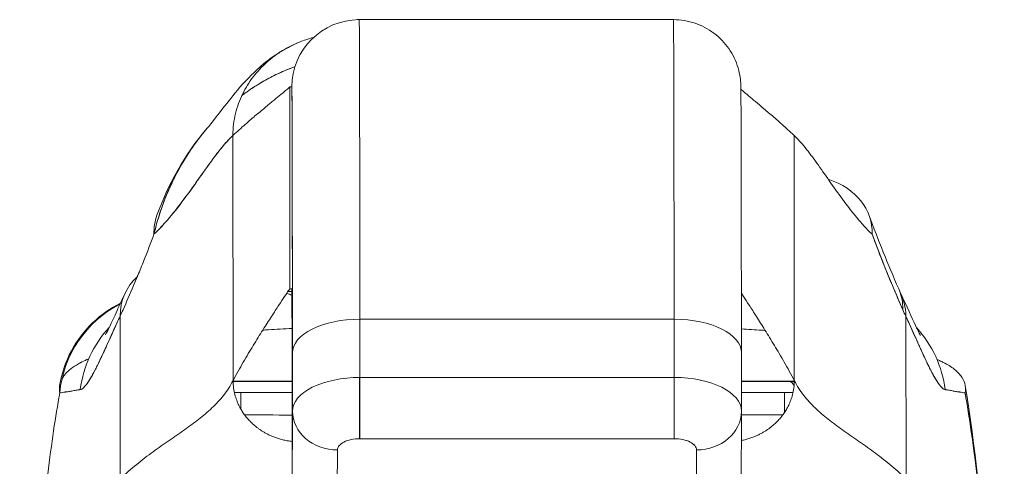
# Model space of a CAD drawing. Header units: inches. Extents: x 14 to 423, y 12 to 263.
# Tile 16 of 124: x 142.354 to 144.081, y 78.961 to 79.745. Entities that reach past the tile are written whole.
import ezdxf

# ---------------------------------------------------------------- set-up
doc = ezdxf.new("R2010")
doc.units = ezdxf.units.IN
doc.header["$LTSCALE"] = 26
doc.header["$MEASUREMENT"] = 0
doc.layers.add('Visible (ANSI)', color=7, linetype='Continuous', lineweight=5)
doc.layers.add('Visible Narrow (ANSI)', color=7, linetype='Continuous', lineweight=5)

msp = doc.modelspace()

# ---------------------------------------------------------------- linework, layer by layer
at = {"layer": 'Visible (ANSI)'}
for p, q in [((142.9493, 79.7446), (142.9456, 79.7446)), ((143.5004, 79.7446), (142.9493, 79.7446)), ((142.9493, 79.7446), (143.5004, 79.7446)), ((142.8275, 79.2721), (142.8275, 79.6265)), ((142.8275, 79.6265), (142.8312, 79.6265)), ((142.8275, 79.6265), (142.8275, 79.2721)), ((142.7281, 79.1111), (142.7278, 79.5414)), ((142.7278, 79.5414), (142.7281, 79.1111)), ((143.7121, 79.5414), (143.7123, 79.1111)), ((143.7123, 79.1111), (143.7121, 79.5414)), ((142.8242, 79.2673), (142.8312, 79.2673)), ((142.8312, 79.2673), (142.8242, 79.2673)), ((142.8312, 79.2721), (142.8275, 79.2721)), ((142.5303, 78.9389), (142.53, 79.2241)), ((142.53, 79.2241), (142.5303, 78.9389)), ((143.5016, 79.219), (142.9504, 79.219)), ((142.9504, 79.219), (143.5016, 79.219)), ((142.9505, 79.1167), (142.9504, 79.219)), ((142.9504, 79.219), (142.9505, 79.1167)), ((143.5017, 79.1167), (143.5016, 79.219)), ((143.5016, 79.219), (143.5017, 79.1167)), ((143.9083, 78.9389), (143.9079, 79.2241)), ((143.9079, 79.2241), (143.9083, 78.9389)), ((142.8322, 79.1599), (142.8323, 79.0576)), ((142.8323, 79.0576), (142.8322, 79.1599)), ((143.6196, 79.16), (143.6197, 79.0581)), ((142.7281, 79.1098), (142.8317, 79.1098)), ((142.8317, 79.1098), (142.7281, 79.1098)), ((142.9505, 79.1167), (143.5017, 79.1167)), ((143.5017, 79.1167), (142.9505, 79.1167)), ((143.7027, 79.1098), (143.6196, 79.1098)), ((143.6196, 79.1098), (143.7027, 79.1098)), ((143.7123, 79.1098), (143.7027, 79.1098)), ((142.7304, 79.0901), (142.8317, 79.0901)), ((142.7416, 79.0901), (142.7416, 79.0613)), ((143.6002, 79.0901), (143.6002, 79.0901)), ((143.6018, 79.0889), (143.6018, 79.0889)), ((143.6196, 79.0901), (143.7101, 79.0901)), ((143.6954, 79.0556), (143.6954, 79.0901)), ((142.8319, 78.8804), (142.8323, 79.0576)), ((142.8323, 79.0576), (142.8319, 78.8804)), ((143.6197, 79.0568), (143.6193, 78.8803)), ((142.9505, 79.0091), (143.5016, 79.0091)), ((143.5016, 79.0091), (142.9505, 79.0091)), ((142.9107, 78.8123), (142.911, 78.9894)), ((142.911, 78.9894), (142.9107, 78.8123)), ((143.5406, 78.8123), (143.541, 78.9894)), ((143.541, 78.9894), (143.5406, 78.8123)), ((142.8319, 78.8804), (142.8318, 78.9827))]:
    msp.add_line(p, q, dxfattribs=at)
for centre, radius, start, end in [((142.9493, 79.6265), 0.1181, 90, 179.9998), ((142.8002, 79.1886), 0.0787, 66.7237, 73.8349), ((142.9493, 79.2721), 0.1181, 180.0001, 182.1572), ((142.9493, 79.2721), 0.1181, 182.2837, 182.286), ((143.5927, 79.0901), 0.0197, 139.9073, 139.9134), ((143.5931, 79.0901), 0.0197, 140.3438, 140.3499), ((143.5931, 79.0901), 0.0197, 140.3438, 140.3499)]:
    msp.add_arc(centre, radius, start, end, dxfattribs=at)
for centre, major_axis, ratio, start_param, end_param in [((142.9493, 78.6933), (0, 1.0512), 0.001274, 5.235988, 6.283186), ((142.9493, 78.6933), (0, 1.0512), 0.001274, 5.235988, 6.283185), ((143.5004, 78.6933), (0, 1.0512), 0.001274, 5.235988, 6.283186), ((143.5004, 78.6933), (0, 1.0512), 0.001274, 5.235988, 6.283185), ((142.8312, 78.6933), (0, 0.9331), 0.001274, 5.235988, 6.283185), ((143.6585, 79.3343), (0.1852, 0.0666), 0.666643, 6.030662, 6.982318), ((142.7797, 79.3343), (-0.1851, 0.067), 0.665998, 6.096753, 6.099703), ((142.7797, 79.3343), (-0.1851, 0.067), 0.665998, 6.283145, 6.538921), ((143.7153, 79.193), (0.1801, 0.0794), 0.656322, 0.272417, 0.272497), ((142.7172, 79.1812), (-0.1784, 0.0833), 0.683273, 6.015269, 6.587923), ((143.7206, 79.1812), (0.1785, 0.0829), 0.684057, 0.264964, 0.265014), ((142.8312, 78.6933), (0, 0.5788), 0.001274, 5.235989, 6.283188), ((143.7153, 79.193), (0.1801, 0.0794), 0.656322, 5.994785, 6.283161), ((143.7206, 79.1812), (0.1785, 0.0829), 0.684057, 5.981611, 6.317137), ((142.6197, 79.0705), (0, -0.1969), 0.998133, 3.615476, 4.615022), ((142.4985, 79.5385), (0.0708, 0.4228), 0.275071, 3.921356, 3.960464), ((143.9386, 79.5385), (0.0707, -0.4228), 0.272655, 5.464751, 5.503859), ((142.9503, 79.1599), (-0.1181, -0.0001), 0.5, 4.710918, 6.281716), ((142.9503, 79.1599), (-0.1181, -0.0001), 0.5, 4.710918, 6.281715), ((143.5015, 79.1599), (0.1181, 0.0001), 0.5, 0.000003, 1.569326), ((143.5015, 79.1599), (0.1181, 0.0001), 0.5, 0, 1.569326), ((142.654, 79.0705), (0, 0.1968), 0.993, 0.821023, 1.44385), ((143.783, 79.0705), (0, -0.1968), 0.993297, 1.697743, 2.313607), ((143.2181, 79.1098), (0.6398, -0.0001), 0.000044, 2.21939, 2.443302), ((142.9504, 79.0576), (-0.1181, -0.0001), 0.5, 4.710918, 6.281715), ((142.9493, 78.6933), (0, 0.4607), 0.001274, 5.467569, 5.877733), ((142.9493, 78.6933), (0, 0.4607), 0.001274, 5.467569, 5.877733), ((142.9504, 79.0773), (0, 0.0787), 0.001274, 3.665191, 5.235988), ((143.5016, 79.0773), (0, -0.0787), 0.001274, 0.523599, 2.094395), ((143.5015, 79.0576), (0.1181, 0.0001), 0.5, 6.28299, 7.852511), ((143.5015, 79.0576), (0.1181, 0.0001), 0.500024, 0, 1.569098), ((143.218, 79.1102), (0.64, -0.0001), 0.000604, 5.171677, 5.171679), ((143.2181, 79.1097), (0.6398, 0.0001), 0.000099, 1.012817, 1.012823), ((143.2181, 79.1098), (0.6398, 0.0001), 0.000059, 0.687905, 0.892258), ((143.7027, 79.0901), (0, 0.0197), 0.572473, 5.325003, 6.283185), ((143.7027, 79.0901), (0, 0.0197), 0.572473, 5.325003, 6.283185), ((142.911, 79.0576), (-0.0787, 0.0002), 0.866025, 0.002547, 1.573343), ((143.5409, 79.0576), (0.0787, -0.0002), 0.866025, 4.714936, 6.283544), ((143.5409, 79.0576), (0.0787, -0.0002), 0.866024, 4.714889, 6.283551), ((143.2181, 79.0507), (-0.5807, 0.0001), 0.000044, 5.44032, 5.654334), ((143.2181, 79.0507), (-0.5807, -0.0001), 0.000059, 3.757582, 3.948769)]:
    msp.add_ellipse(centre, major_axis=major_axis, ratio=ratio, start_param=start_param, end_param=end_param, dxfattribs=at)
for points in [[(142.9456, 79.7446), (142.9456, 79.7446), (142.9455, 79.7445), (142.9455, 79.7445)], [(142.5946, 79.4014), (142.6142, 79.4556), (142.6429, 79.5073), (142.6823, 79.5536)], [(143.8437, 79.401), (143.8592, 79.358), (143.8764, 79.3155), (143.8954, 79.2723)], [(142.8312, 79.2679), (142.8312, 79.2679), (142.8312, 79.2679), (142.8312, 79.2679)], [(142.5, 79.1586), (142.5, 79.1586), (142.5, 79.1586), (142.5, 79.1586)], [(143.9381, 79.1575), (143.9381, 79.1575), (143.9381, 79.1576), (143.9381, 79.1576)], [(143.5017, 79.1098), (143.5017, 79.1098), (143.5017, 79.1098), (143.5017, 79.1098)], [(143.5568, 79.1098), (143.5568, 79.1098), (143.5568, 79.1098), (143.5568, 79.1098)], [(143.7123, 79.1098), (143.7091, 79.1098), (143.7059, 79.1098), (143.7027, 79.1098)], [(142.7304, 79.0901), (142.7308, 79.0901), (142.7312, 79.0901), (142.7316, 79.0901)], [(143.5776, 79.1028), (143.5776, 79.1028), (143.5776, 79.1028), (143.5776, 79.1028)], [(143.6003, 79.0901), (143.6003, 79.0901), (143.6003, 79.0901), (143.6003, 79.0901)], [(143.7054, 79.0901), (143.7069, 79.0901), (143.7085, 79.0901), (143.7101, 79.0901)]]:
    msp.add_open_spline(points, degree=3, dxfattribs=at)
for points, knots in [([(143.5004, 79.7446), (143.5132, 79.7446), (143.5261, 79.7424), (143.5501, 79.7343), (143.5615, 79.7283), (143.5815, 79.7132), (143.5904, 79.704), (143.6047, 79.6834), (143.6102, 79.6717), (143.6154, 79.6543), (143.6166, 79.6485), (143.6177, 79.6412), (143.6179, 79.6392), (143.6182, 79.6363), (143.6182, 79.6352), (143.6184, 79.6334), (143.6184, 79.6327), (143.6185, 79.631), (143.6185, 79.6304), (143.6186, 79.6282), (143.6186, 79.6273), (143.6187, 79.623), (143.6187, 79.6191), (143.6189, 79.5969), (143.619, 79.566), (143.6192, 79.4758), (143.6193, 79.4138), (143.6195, 79.2867), (143.6195, 79.2254), (143.6196, 79.16)], [0, 0, 0, 0, 0.097299, 0.097299, 0.192839, 0.192839, 0.288437, 0.288437, 0.383953, 0.383953, 0.427936, 0.427936, 0.446211, 0.446211, 0.461497, 0.461497, 0.477937, 0.477937, 0.50808, 0.50808, 0.587591, 0.587591, 0.82609, 0.82609, 1.549302, 1.549302, 2.318815, 2.318815, 2.894496, 2.894496, 2.894496, 2.894496]), ([(142.8694, 79.7135), (142.8647, 79.7122), (142.8602, 79.7108), (142.8557, 79.7093), (142.849, 79.707), (142.8425, 79.7044), (142.8363, 79.7016), (142.8301, 79.6988), (142.8242, 79.6957), (142.8185, 79.6924), (142.8129, 79.6891), (142.8075, 79.6856), (142.8024, 79.682), (142.7973, 79.6783), (142.7925, 79.6744), (142.7879, 79.6704), (142.7833, 79.6663), (142.7789, 79.6621), (142.7748, 79.6577), (142.7708, 79.6533), (142.7669, 79.6488), (142.7633, 79.6441), (142.7597, 79.6394), (142.7563, 79.6346), (142.7532, 79.6295), (142.7501, 79.6245), (142.7473, 79.6193), (142.7447, 79.614), (142.7421, 79.6087), (142.7397, 79.6031), (142.7377, 79.5975), (142.7356, 79.5918), (142.7339, 79.5859), (142.7324, 79.5799), (142.731, 79.5739), (142.7298, 79.5677), (142.729, 79.5613), (142.7283, 79.5549), (142.7278, 79.5482), (142.7278, 79.5414)], [0.1562575, 0.1562575, 0.1562575, 0.1562575, 0.2, 0.2, 0.2, 0.2666667, 0.2666667, 0.2666667, 0.3333333, 0.3333333, 0.3333333, 0.4, 0.4, 0.4, 0.4666667, 0.4666667, 0.4666667, 0.5333333, 0.5333333, 0.5333333, 0.6, 0.6, 0.6, 0.6666667, 0.6666667, 0.6666667, 0.7333333, 0.7333333, 0.7333333, 0.8, 0.8, 0.8, 0.8666667, 0.8666667, 0.8666667, 0.9333333, 0.9333333, 0.9333333, 1, 1, 1, 1]), ([(142.6822, 79.5535), (142.6895, 79.5621), (142.7044, 79.582), (142.7339, 79.6187), (142.7451, 79.6323), (142.7687, 79.6558), (142.7781, 79.6645), (142.7965, 79.6786), (142.8036, 79.6836), (142.82, 79.6937), (142.8296, 79.6988), (142.8404, 79.7034)], [0, 0, 0, 0, 0.755963, 0.755963, 1.131849, 1.131849, 1.32822, 1.32822, 1.431368, 1.431368, 1.538209, 1.538209, 1.538209, 1.538209]), ([(142.8366, 79.6621), (142.8352, 79.6615), (142.8337, 79.661), (142.8322, 79.6604), (142.823, 79.657), (142.8138, 79.6531), (142.8048, 79.6488), (142.8031, 79.6479), (142.8013, 79.6471), (142.7995, 79.6462), (142.7918, 79.6424), (142.7842, 79.6382), (142.7767, 79.6337), (142.767, 79.628), (142.7575, 79.6217), (142.7483, 79.615), (142.7466, 79.6138), (142.745, 79.6126), (142.7434, 79.6114)], [0.2484395, 0.2484395, 0.2484395, 0.2484395, 0.2585241, 0.2585241, 0.2585241, 0.3210109, 0.3210109, 0.3210109, 0.3333333, 0.3333333, 0.3333333, 0.3871157, 0.3871157, 0.3871157, 0.4564187, 0.4564187, 0.4564187, 0.4685106, 0.4685106, 0.4685106, 0.4685106]), ([(142.7434, 79.6114), (142.7516, 79.6175), (142.7599, 79.6233), (142.7683, 79.6286), (142.7779, 79.6347), (142.7877, 79.6402), (142.7976, 79.6452), (142.7984, 79.6456), (142.7991, 79.646), (142.7999, 79.6464), (142.809, 79.6509), (142.8182, 79.655), (142.8276, 79.6586), (142.8306, 79.6598), (142.8336, 79.661), (142.8366, 79.6621)], [0.5305648, 0.5305648, 0.5305648, 0.5305648, 0.5918842, 0.5918842, 0.5918842, 0.6613555, 0.6613555, 0.6613555, 0.6666667, 0.6666667, 0.6666667, 0.7302356, 0.7302356, 0.7302356, 0.7508345, 0.7508345, 0.7508345, 0.7508345]), ([(142.7278, 79.5414), (142.7354, 79.5484), (142.7426, 79.5548), (142.7495, 79.5608), (142.7563, 79.5668), (142.7628, 79.5724), (142.7688, 79.5775), (142.7749, 79.5826), (142.7806, 79.5873), (142.7858, 79.5917), (142.791, 79.596), (142.7958, 79.5999), (142.8002, 79.6035), (142.8045, 79.6071), (142.8083, 79.6103), (142.8117, 79.6131), (142.8151, 79.6159), (142.8179, 79.6183), (142.8202, 79.6203), (142.8225, 79.6222), (142.8243, 79.6238), (142.8256, 79.6248), (142.8268, 79.6259), (142.8274, 79.6265), (142.8275, 79.6265)], [0, 0, 0, 0, 0.125, 0.125, 0.125, 0.25, 0.25, 0.25, 0.375, 0.375, 0.375, 0.5, 0.5, 0.5, 0.625, 0.625, 0.625, 0.75, 0.75, 0.75, 0.875, 0.875, 0.875, 1, 1, 1, 1]), ([(142.8312, 79.6265), (142.8312, 79.6264), (142.8313, 79.6218), (142.8314, 79.6124), (142.8314, 79.603), (142.8315, 79.5888), (142.8316, 79.5702), (142.8316, 79.5516), (142.8317, 79.5286), (142.8317, 79.5014), (142.8318, 79.4743), (142.8319, 79.443), (142.8319, 79.408), (142.832, 79.373), (142.832, 79.3342), (142.8321, 79.2927), (142.8321, 79.2512), (142.8321, 79.2071), (142.8322, 79.1599)], [0, 0, 0, 0, 0.166667, 0.166667, 0.166667, 0.333333, 0.333333, 0.333333, 0.5, 0.5, 0.5, 0.666667, 0.666667, 0.666667, 0.833333, 0.833333, 0.833333, 1, 1, 1, 1]), ([(143.6187, 79.6228), (143.6195, 79.6221), (143.6204, 79.6212), (143.6215, 79.6203), (143.6237, 79.6183), (143.6265, 79.6159), (143.6298, 79.6131), (143.633, 79.6103), (143.6368, 79.6071), (143.641, 79.6035), (143.6452, 79.5999), (143.6499, 79.596), (143.6551, 79.5917), (143.6602, 79.5873), (143.6657, 79.5826), (143.6717, 79.5775), (143.6777, 79.5724), (143.6841, 79.5668), (143.6908, 79.5608), (143.6975, 79.5548), (143.7046, 79.5484), (143.7121, 79.5414)], [0.1894686, 0.1894686, 0.1894686, 0.1894686, 0.25, 0.25, 0.25, 0.375, 0.375, 0.375, 0.5, 0.5, 0.5, 0.625, 0.625, 0.625, 0.75, 0.75, 0.75, 0.875, 0.875, 0.875, 1, 1, 1, 1]), ([(142.6822, 79.5535), (142.6782, 79.5488), (142.6742, 79.5439), (142.6703, 79.5389), (142.669, 79.5372), (142.6677, 79.5355), (142.6664, 79.5338), (142.6577, 79.5221), (142.6493, 79.5097), (142.6415, 79.4967), (142.634, 79.4843), (142.6271, 79.4714), (142.6209, 79.4583), (142.6202, 79.4568), (142.6195, 79.4554), (142.6188, 79.4539), (142.612, 79.4392), (142.6061, 79.4242), (142.6009, 79.4089), (142.5964, 79.3955), (142.5925, 79.3819), (142.5893, 79.368)], [0.6320039, 0.6320039, 0.6320039, 0.6320039, 0.6666667, 0.6666667, 0.6666667, 0.6782727, 0.6782727, 0.6782727, 0.7574117, 0.7574117, 0.7574117, 0.8333333, 0.8333333, 0.8333333, 0.8417294, 0.8417294, 0.8417294, 0.9263034, 0.9263034, 0.9263034, 1, 1, 1, 1]), ([(142.5893, 79.368), (142.5919, 79.3786), (142.5949, 79.3894), (142.5983, 79.4003), (142.6018, 79.4114), (142.6057, 79.4225), (142.6101, 79.4335), (142.6135, 79.442), (142.6171, 79.4503), (142.621, 79.4585), (142.6211, 79.4587), (142.6211, 79.4588), (142.6212, 79.459), (142.6225, 79.4616), (142.6238, 79.4643), (142.6251, 79.467), (142.6307, 79.4782), (142.6368, 79.4892), (142.6433, 79.4998), (142.65, 79.5106), (142.657, 79.521), (142.6643, 79.531), (142.6664, 79.5338), (142.6685, 79.5365), (142.6706, 79.5392), (142.6744, 79.5441), (142.6783, 79.5489), (142.6822, 79.5535)], [0, 0, 0, 0, 0.0590886, 0.0590886, 0.0590886, 0.1198834, 0.1198834, 0.1198834, 0.1666667, 0.1666667, 0.1666667, 0.167443, 0.167443, 0.167443, 0.1827493, 0.1827493, 0.1827493, 0.2477615, 0.2477615, 0.2477615, 0.3145868, 0.3145868, 0.3145868, 0.3333333, 0.3333333, 0.3333333, 0.3672323, 0.3672323, 0.3672323, 0.3672323]), ([(142.5893, 79.368), (142.5895, 79.3681), (142.5896, 79.3683), (142.5898, 79.3685), (142.5991, 79.3774), (142.6081, 79.3871), (142.6167, 79.3974), (142.6254, 79.4077), (142.6338, 79.4184), (142.6419, 79.4293), (142.65, 79.4402), (142.6578, 79.4511), (142.6654, 79.4618), (142.673, 79.4726), (142.6803, 79.483), (142.6874, 79.4928), (142.6946, 79.5027), (142.7015, 79.5118), (142.7082, 79.5201), (142.7149, 79.5283), (142.7215, 79.5355), (142.7278, 79.5414)], [0, 0, 0, 0, 0.002892, 0.002892, 0.002892, 0.169077, 0.169077, 0.169077, 0.335261, 0.335261, 0.335261, 0.501446, 0.501446, 0.501446, 0.667631, 0.667631, 0.667631, 0.833815, 0.833815, 0.833815, 1, 1, 1, 1]), ([(142.7278, 79.5414), (142.723, 79.537), (142.7182, 79.5318), (142.7132, 79.526), (142.7082, 79.5202), (142.7031, 79.5138), (142.6979, 79.5069), (142.6927, 79.5001), (142.6874, 79.4928), (142.6819, 79.4852), (142.6765, 79.4775), (142.6709, 79.4696), (142.6652, 79.4616), (142.6595, 79.4535), (142.6536, 79.4453), (142.6476, 79.4371), (142.6416, 79.4289), (142.6355, 79.4207), (142.6292, 79.4127), (142.6229, 79.4047), (142.6164, 79.3969), (142.6098, 79.3894), (142.6031, 79.3818), (142.5963, 79.3747), (142.5893, 79.368)], [0, 0, 0, 0, 0.125, 0.125, 0.125, 0.25, 0.25, 0.25, 0.375, 0.375, 0.375, 0.5, 0.5, 0.5, 0.625, 0.625, 0.625, 0.75, 0.75, 0.75, 0.875, 0.875, 0.875, 1, 1, 1, 1]), ([(143.7121, 79.5414), (143.7184, 79.5355), (143.7248, 79.5283), (143.7315, 79.5201), (143.7381, 79.5118), (143.7449, 79.5027), (143.7519, 79.4928), (143.759, 79.483), (143.7662, 79.4726), (143.7737, 79.4618), (143.7812, 79.4511), (143.7889, 79.4402), (143.7969, 79.4293), (143.8049, 79.4184), (143.8132, 79.4077), (143.8218, 79.3974), (143.8304, 79.3871), (143.8392, 79.3774), (143.8484, 79.3685), (143.8486, 79.3683), (143.8488, 79.3681), (143.8489, 79.368)], [0, 0, 0, 0, 0.166185, 0.166185, 0.166185, 0.332369, 0.332369, 0.332369, 0.498554, 0.498554, 0.498554, 0.664739, 0.664739, 0.664739, 0.830923, 0.830923, 0.830923, 0.997108, 0.997108, 0.997108, 1, 1, 1, 1]), ([(142.5351, 79.2354), (142.5413, 79.2493), (142.5474, 79.2634), (142.5535, 79.2779), (142.5559, 79.2834), (142.5582, 79.289), (142.5606, 79.2946), (142.5607, 79.2949), (142.5608, 79.2952), (142.561, 79.2956), (142.5646, 79.3043), (142.5682, 79.3131), (142.5717, 79.322), (142.5777, 79.337), (142.5835, 79.3524), (142.5893, 79.368)], [0, 0, 0, 0, 0.333333, 0.333333, 0.333333, 0.461137, 0.461137, 0.461137, 0.468697, 0.468697, 0.468697, 0.666667, 0.666667, 0.666667, 1, 1, 1, 1]), ([(143.8489, 79.368), (143.8546, 79.3524), (143.8605, 79.337), (143.8664, 79.322), (143.8699, 79.3131), (143.8735, 79.3043), (143.8771, 79.2956), (143.8772, 79.2952), (143.8773, 79.2949), (143.8775, 79.2946), (143.8798, 79.289), (143.8821, 79.2834), (143.8845, 79.2779), (143.8905, 79.2634), (143.8967, 79.2493), (143.9028, 79.2354)], [0, 0, 0, 0, 0.333333, 0.333333, 0.333333, 0.531303, 0.531303, 0.531303, 0.538863, 0.538863, 0.538863, 0.666667, 0.666667, 0.666667, 1, 1, 1, 1]), ([(143.9028, 79.2354), (143.8974, 79.2478), (143.892, 79.26), (143.8869, 79.2722), (143.8802, 79.2879), (143.8737, 79.3036), (143.8675, 79.3193), (143.8611, 79.3355), (143.8549, 79.3517), (143.8489, 79.368)], [0, 0, 0, 0, 0.2755, 0.2755, 0.2755, 0.631774, 0.631774, 0.631774, 1, 1, 1, 1]), ([(142.5041, 79.1912), (142.5041, 79.1912), (142.5047, 79.1923), (142.5071, 79.1967), (142.5092, 79.201), (142.5153, 79.2136), (142.5197, 79.2231), (142.5289, 79.2432), (142.5337, 79.2535), (142.5388, 79.2645)], [0.5925243, 0.5925243, 0.5925243, 0.5925243, 0.6646691, 0.6646691, 0.7668709, 0.7668709, 0.9088739, 0.9088739, 1.0310813, 1.0310813, 1.0310813, 1.0310813]), ([(142.8275, 79.2721), (142.8274, 79.2721), (142.8266, 79.2709), (142.825, 79.2686), (142.8235, 79.2663), (142.8213, 79.2629), (142.8184, 79.2587), (142.8156, 79.2544), (142.8122, 79.2493), (142.8083, 79.2434), (142.8045, 79.2375), (142.8001, 79.2308), (142.7954, 79.2235), (142.7906, 79.2162), (142.7856, 79.2083), (142.7802, 79.1999), (142.7749, 79.1914), (142.7693, 79.1824), (142.7635, 79.173), (142.7577, 79.1636), (142.7518, 79.1537), (142.7459, 79.1433), (142.74, 79.133), (142.734, 79.1223), (142.7281, 79.1111)], [0, 0, 0, 0, 0.125, 0.125, 0.125, 0.25, 0.25, 0.25, 0.375, 0.375, 0.375, 0.5, 0.5, 0.5, 0.625, 0.625, 0.625, 0.75, 0.75, 0.75, 0.875, 0.875, 0.875, 1, 1, 1, 1]), ([(142.8318, 78.9827), (142.8318, 79.0119), (142.8317, 79.0393), (142.8317, 79.065), (142.8317, 79.0907), (142.8317, 79.1148), (142.8316, 79.1366), (142.8316, 79.1583), (142.8316, 79.1777), (142.8315, 79.1946), (142.8315, 79.2115), (142.8314, 79.2258), (142.8314, 79.2373), (142.8314, 79.2488), (142.8313, 79.2576), (142.8313, 79.2634), (142.8312, 79.2692), (142.8312, 79.2721), (142.8312, 79.2721)], [0, 0, 0, 0, 0.166667, 0.166667, 0.166667, 0.333333, 0.333333, 0.333333, 0.5, 0.5, 0.5, 0.666667, 0.666667, 0.666667, 0.833333, 0.833333, 0.833333, 1, 1, 1, 1]), ([(142.8318, 78.9826), (142.8318, 79.0368), (142.8317, 79.0864), (142.8316, 79.1682), (142.8315, 79.2017), (142.8314, 79.2495), (142.8313, 79.2656), (142.8312, 79.2685), (142.8312, 79.2686), (142.8312, 79.2686)], [0, 0, 0, 0, 0.476365, 0.476365, 0.943962, 0.943962, 1.410967, 1.410967, 1.438147, 1.438147, 1.438147, 1.438147]), ([(143.7123, 79.1111), (143.7065, 79.1223), (143.7006, 79.133), (143.6948, 79.1433), (143.6889, 79.1537), (143.6831, 79.1636), (143.6774, 79.173), (143.6717, 79.1824), (143.6662, 79.1914), (143.6609, 79.1999), (143.6557, 79.2083), (143.6507, 79.2162), (143.646, 79.2235), (143.6414, 79.2308), (143.6371, 79.2375), (143.6333, 79.2434), (143.6295, 79.2493), (143.6261, 79.2544), (143.6234, 79.2587), (143.6219, 79.261), (143.6206, 79.263), (143.6195, 79.2648)], [0, 0, 0, 0, 0.125, 0.125, 0.125, 0.25, 0.25, 0.25, 0.375, 0.375, 0.375, 0.5, 0.5, 0.5, 0.625, 0.625, 0.625, 0.75, 0.75, 0.75, 0.8175594, 0.8175594, 0.8175594, 0.8175594]), ([(143.8991, 79.2641), (143.9096, 79.2415), (143.9185, 79.2215), (143.9277, 79.2021), (143.93, 79.1975), (143.9328, 79.1921), (143.9336, 79.1907), (143.9338, 79.1903), (143.9338, 79.1902), (143.9338, 79.1902)], [0, 0, 0, 0, 0.2499449, 0.2499449, 0.3535203, 0.3535203, 0.4283143, 0.4283143, 0.4399319, 0.4399319, 0.4399319, 0.4399319]), ([(142.4239, 79.1028), (142.4274, 79.1238), (142.4344, 79.1445), (142.4543, 79.1816), (142.4673, 79.1987), (142.4966, 79.2266), (142.513, 79.2381), (142.5306, 79.2468)], [0, 0, 0, 0, 0.162088, 0.162088, 0.3213069, 0.3213069, 0.4705078, 0.4705078, 0.4705078, 0.4705078]), ([(142.53, 79.2241), (142.5277, 79.2193), (142.5255, 79.2145), (142.5234, 79.21), (142.5209, 79.2044), (142.5185, 79.199), (142.5161, 79.1939), (142.5136, 79.1883), (142.5112, 79.1829), (142.5088, 79.1778), (142.5074, 79.1747), (142.506, 79.1716), (142.5047, 79.1686), (142.5036, 79.1662), (142.5025, 79.1639), (142.5014, 79.1616), (142.4988, 79.1558), (142.4962, 79.1504), (142.4938, 79.1454), (142.4911, 79.1397), (142.4885, 79.1345), (142.4861, 79.1297), (142.4859, 79.1295), (142.4858, 79.1292), (142.4857, 79.129), (142.483, 79.1238), (142.4805, 79.1193), (142.4782, 79.1153), (142.4756, 79.1111), (142.4733, 79.1075), (142.4711, 79.1046), (142.4709, 79.1043), (142.4706, 79.1039), (142.4703, 79.1036), (142.4675, 79.1001), (142.465, 79.0977), (142.4628, 79.0964), (142.4618, 79.0959), (142.461, 79.0955), (142.4601, 79.0954)], [0, 0, 0, 0, 0.057355, 0.057355, 0.057355, 0.127207, 0.127207, 0.127207, 0.203207, 0.203207, 0.203207, 0.25, 0.25, 0.25, 0.287987, 0.287987, 0.287987, 0.384242, 0.384242, 0.384242, 0.494472, 0.494472, 0.494472, 0.5, 0.5, 0.5, 0.620982, 0.620982, 0.620982, 0.75, 0.75, 0.75, 0.766262, 0.766262, 0.766262, 0.932672, 0.932672, 0.932672, 1, 1, 1, 1]), ([(142.4601, 79.0954), (142.4616, 79.0955), (142.4632, 79.0964), (142.4649, 79.0978), (142.4659, 79.0986), (142.4668, 79.0995), (142.4678, 79.1006), (142.4692, 79.1021), (142.4706, 79.1039), (142.4721, 79.106), (142.4738, 79.1083), (142.4755, 79.1109), (142.4774, 79.1141), (142.4799, 79.1182), (142.4827, 79.1232), (142.4858, 79.1291), (142.4871, 79.1317), (142.4885, 79.1344), (142.4899, 79.1373), (142.4929, 79.1434), (142.4962, 79.1503), (142.4998, 79.1582), (142.5011, 79.1609), (142.5024, 79.1637), (142.5038, 79.1667), (142.5047, 79.1688), (142.5058, 79.171), (142.5068, 79.1733), (142.5092, 79.1787), (142.5118, 79.1844), (142.5145, 79.1905), (142.5163, 79.1944), (142.5181, 79.1984), (142.52, 79.2026), (142.5231, 79.2095), (142.5265, 79.2167), (142.53, 79.2241)], [0, 0, 0, 0, 0.13127, 0.13127, 0.13127, 0.2, 0.2, 0.2, 0.295706, 0.295706, 0.295706, 0.4, 0.4, 0.4, 0.539952, 0.539952, 0.539952, 0.6, 0.6, 0.6, 0.725303, 0.725303, 0.725303, 0.768562, 0.768562, 0.768562, 0.8, 0.8, 0.8, 0.873831, 0.873831, 0.873831, 0.921366, 0.921366, 0.921366, 1, 1, 1, 1]), ([(143.9079, 79.2241), (143.9114, 79.2167), (143.9147, 79.2095), (143.9178, 79.2026), (143.9197, 79.1984), (143.9215, 79.1944), (143.9232, 79.1905), (143.9259, 79.1844), (143.9285, 79.1787), (143.9309, 79.1733), (143.9319, 79.171), (143.9329, 79.1688), (143.9339, 79.1667), (143.9353, 79.1637), (143.9366, 79.1609), (143.9378, 79.1582), (143.9414, 79.1503), (143.9447, 79.1434), (143.9477, 79.1373), (143.9491, 79.1344), (143.9504, 79.1317), (143.9517, 79.1291), (143.9548, 79.1232), (143.9575, 79.1182), (143.96, 79.114), (143.9619, 79.1109), (143.9636, 79.1083), (143.9652, 79.106), (143.9667, 79.1039), (143.9681, 79.1021), (143.9695, 79.1006), (143.9704, 79.0995), (143.9714, 79.0986), (143.9723, 79.0978), (143.974, 79.0964), (143.9756, 79.0955), (143.977, 79.0954)], [0, 0, 0, 0, 0.078629, 0.078629, 0.078629, 0.12616, 0.12616, 0.12616, 0.2, 0.2, 0.2, 0.231421, 0.231421, 0.231421, 0.274676, 0.274676, 0.274676, 0.4, 0.4, 0.4, 0.460013, 0.460013, 0.460013, 0.6, 0.6, 0.6, 0.704237, 0.704237, 0.704237, 0.8, 0.8, 0.8, 0.868687, 0.868687, 0.868687, 1, 1, 1, 1]), ([(143.977, 79.0954), (143.9762, 79.0955), (143.9753, 79.0959), (143.9744, 79.0964), (143.9721, 79.0977), (143.9697, 79.1001), (143.9669, 79.1036), (143.9667, 79.104), (143.9664, 79.1043), (143.9662, 79.1046), (143.964, 79.1075), (143.9617, 79.1111), (143.9592, 79.1154), (143.9569, 79.1194), (143.9544, 79.1239), (143.9518, 79.129), (143.9517, 79.1293), (143.9515, 79.1296), (143.9514, 79.1299), (143.9489, 79.1346), (143.9464, 79.1399), (143.9436, 79.1457), (143.9413, 79.1507), (143.9388, 79.1561), (143.9361, 79.1619), (143.9351, 79.1641), (143.9341, 79.1663), (143.933, 79.1687), (143.9317, 79.1717), (143.9302, 79.1748), (143.9288, 79.1781), (143.9265, 79.1832), (143.9241, 79.1885), (143.9215, 79.1941), (143.9192, 79.1993), (143.9168, 79.2047), (143.9143, 79.2102), (143.9122, 79.2147), (143.9101, 79.2194), (143.9079, 79.2241)], [0, 0, 0, 0, 0.067817, 0.067817, 0.067817, 0.234588, 0.234588, 0.234588, 0.25, 0.25, 0.25, 0.380149, 0.380149, 0.380149, 0.5, 0.5, 0.5, 0.506838, 0.506838, 0.506838, 0.617148, 0.617148, 0.617148, 0.713405, 0.713405, 0.713405, 0.75, 0.75, 0.75, 0.798131, 0.798131, 0.798131, 0.874043, 0.874043, 0.874043, 0.943786, 0.943786, 0.943786, 1, 1, 1, 1]), ([(142.7801, 79.1997), (142.7834, 79.1999), (142.7868, 79.2001), (142.7901, 79.2003), (142.8038, 79.2012), (142.8176, 79.202), (142.8315, 79.2027)], [0.70444295, 0.70444295, 0.70444295, 0.70444295, 0.71614293, 0.71614293, 0.71614293, 0.76373895, 0.76373895, 0.76373895, 0.76373895]), ([(143.6614, 79.1992), (143.6593, 79.1993), (143.6572, 79.1995), (143.6551, 79.1996), (143.6432, 79.2004), (143.6313, 79.2011), (143.6195, 79.2018)], [0.65963529, 0.65963529, 0.65963529, 0.65963529, 0.66666667, 0.66666667, 0.66666667, 0.70715095, 0.70715095, 0.70715095, 0.70715095]), ([(142.4284, 79.1151), (142.429, 79.1163), (142.4297, 79.1174), (142.4305, 79.1185), (142.431, 79.1193), (142.4316, 79.12), (142.4322, 79.1207), (142.4345, 79.1238), (142.4374, 79.1267), (142.4407, 79.1295), (142.4443, 79.1326), (142.4486, 79.1356), (142.4534, 79.1385), (142.4556, 79.1399), (142.458, 79.1412), (142.4604, 79.1425), (142.4639, 79.1444), (142.4676, 79.1461), (142.4715, 79.1479), (142.4726, 79.1484), (142.4738, 79.1489), (142.4749, 79.1494)], [0.0972232, 0.0972232, 0.0972232, 0.0972232, 0.1111111, 0.1111111, 0.1111111, 0.1205644, 0.1205644, 0.1205644, 0.1591176, 0.1591176, 0.1591176, 0.202025, 0.202025, 0.202025, 0.2222222, 0.2222222, 0.2222222, 0.25045, 0.25045, 0.25045, 0.2586481, 0.2586481, 0.2586481, 0.2586481]), ([(144.0119, 79.0896), (144.0128, 79.0934), (144.0129, 79.0978), (144.0121, 79.1024), (144.0112, 79.1071), (144.0094, 79.1121), (144.0063, 79.1169), (144.0062, 79.117), (144.0062, 79.1171), (144.0061, 79.1172), (144.003, 79.122), (143.9986, 79.1267), (143.993, 79.1311), (143.9903, 79.1333), (143.9873, 79.1354), (143.984, 79.1374), (143.9809, 79.1393), (143.9775, 79.1412), (143.9738, 79.1431), (143.9729, 79.1436), (143.9719, 79.144), (143.971, 79.1445), (143.9683, 79.1458), (143.9655, 79.1471), (143.9626, 79.1483)], [0, 0, 0, 0, 0.0539723, 0.0539723, 0.0539723, 0.1098872, 0.1098872, 0.1098872, 0.1111111, 0.1111111, 0.1111111, 0.1678395, 0.1678395, 0.1678395, 0.195541, 0.195541, 0.195541, 0.2222222, 0.2222222, 0.2222222, 0.2290682, 0.2290682, 0.2290682, 0.2481235, 0.2481235, 0.2481235, 0.2481235]), ([(142.7281, 79.1111), (142.7231, 79.1017), (142.7175, 79.0931), (142.7113, 79.0852), (142.7051, 79.0773), (142.6983, 79.07), (142.6911, 79.0631), (142.6839, 79.0562), (142.6762, 79.0497), (142.6681, 79.0434), (142.66, 79.0371), (142.6516, 79.031), (142.6428, 79.0249), (142.6341, 79.0188), (142.6251, 79.0126), (142.6159, 79.0062), (142.6067, 78.9999), (142.5973, 78.9933), (142.5878, 78.9864), (142.5783, 78.9794), (142.5687, 78.9721), (142.5591, 78.9642), (142.5495, 78.9563), (142.5399, 78.9479), (142.5303, 78.9389)], [0, 0, 0, 0, 0.125, 0.125, 0.125, 0.25, 0.25, 0.25, 0.375, 0.375, 0.375, 0.5, 0.5, 0.5, 0.625, 0.625, 0.625, 0.75, 0.75, 0.75, 0.875001, 0.875001, 0.875001, 1, 1, 1, 1]), ([(142.5303, 78.9389), (142.5398, 78.9479), (142.5495, 78.9563), (142.5591, 78.9642), (142.5687, 78.9721), (142.5783, 78.9794), (142.5878, 78.9864), (142.5973, 78.9933), (142.6067, 78.9999), (142.6159, 79.0062), (142.6251, 79.0126), (142.6341, 79.0188), (142.6428, 79.0249), (142.6516, 79.031), (142.66, 79.0371), (142.6681, 79.0434), (142.6762, 79.0497), (142.6839, 79.0562), (142.6911, 79.0631), (142.6983, 79.07), (142.7051, 79.0773), (142.7113, 79.0852), (142.7175, 79.0931), (142.7231, 79.1017), (142.7281, 79.1111)], [0, 0, 0, 0, 0.124961, 0.124961, 0.124961, 0.249967, 0.249967, 0.249967, 0.374972, 0.374972, 0.374972, 0.499978, 0.499978, 0.499978, 0.624983, 0.624983, 0.624983, 0.749989, 0.749989, 0.749989, 0.874994, 0.874994, 0.874994, 1, 1, 1, 1]), ([(142.7281, 79.1111), (142.7281, 79.1064), (142.7284, 79.1021), (142.729, 79.098), (142.7295, 79.0939), (142.7303, 79.0901), (142.7312, 79.0865), (142.7322, 79.083), (142.7332, 79.0797), (142.7344, 79.0766), (142.7355, 79.0735), (142.7367, 79.0707), (142.738, 79.068), (142.7393, 79.0653), (142.7407, 79.0628), (142.7421, 79.0604), (142.7435, 79.058), (142.745, 79.0557), (142.7465, 79.0535), (142.748, 79.0514), (142.7496, 79.0493), (142.7512, 79.0472), (142.7529, 79.0452), (142.7546, 79.0432), (142.7564, 79.0413), (142.7583, 79.0393), (142.7602, 79.0374), (142.7623, 79.0354), (142.7644, 79.0335), (142.7667, 79.0316), (142.7691, 79.0297), (142.7703, 79.0287), (142.7716, 79.0278), (142.7729, 79.0268), (142.7742, 79.0259), (142.7756, 79.0249), (142.777, 79.024), (142.7785, 79.023), (142.78, 79.0221), (142.7816, 79.0211), (142.7831, 79.0202), (142.7848, 79.0193), (142.7865, 79.0183), (142.7882, 79.0174), (142.79, 79.0165), (142.7919, 79.0156), (142.7938, 79.0147), (142.7958, 79.0139), (142.7978, 79.013), (142.7999, 79.0122), (142.8021, 79.0114), (142.8043, 79.0106), (142.8066, 79.0098), (142.8089, 79.0091), (142.8114, 79.0084), (142.8139, 79.0077), (142.8164, 79.007), (142.8191, 79.0064), (142.8218, 79.0059), (142.8246, 79.0053), (142.8275, 79.0049), (142.8289, 79.0047), (142.8303, 79.0045), (142.8318, 79.0044)], [0, 0, 0, 0, 0.0625, 0.0625, 0.0625, 0.125, 0.125, 0.125, 0.1875, 0.1875, 0.1875, 0.25, 0.25, 0.25, 0.3125, 0.3125, 0.3125, 0.375, 0.375, 0.375, 0.4375, 0.4375, 0.4375, 0.5, 0.5, 0.5, 0.5625, 0.5625, 0.5625, 0.625, 0.625, 0.625, 0.65625, 0.65625, 0.65625, 0.6875, 0.6875, 0.6875, 0.71875, 0.71875, 0.71875, 0.75, 0.75, 0.75, 0.78125, 0.78125, 0.78125, 0.8125, 0.8125, 0.8125, 0.84375, 0.84375, 0.84375, 0.875, 0.875, 0.875, 0.90625, 0.90625, 0.90625, 0.9375, 0.9375, 0.9375, 0.9525456, 0.9525456, 0.9525456, 0.9525456]), ([(143.5016, 79.0091), (143.5017, 79.0132), (143.5017, 79.0185), (143.5017, 79.0246), (143.5017, 79.0308), (143.5017, 79.0378), (143.5017, 79.0453), (143.5017, 79.0528), (143.5017, 79.0609), (143.5017, 79.0691), (143.5017, 79.0773), (143.5017, 79.0856), (143.5017, 79.0937), (143.5017, 79.1017), (143.5017, 79.1095), (143.5017, 79.1167)], [0, 0, 0, 0, 0.2, 0.2, 0.2, 0.4, 0.4, 0.4, 0.6, 0.6, 0.6, 0.8, 0.8, 0.8, 1, 1, 1, 1]), ([(143.6195, 79.006), (143.6202, 79.0062), (143.6208, 79.0063), (143.6214, 79.0064), (143.6241, 79.007), (143.6267, 79.0077), (143.6292, 79.0084), (143.6316, 79.0091), (143.634, 79.0098), (143.6362, 79.0106), (143.6385, 79.0114), (143.6407, 79.0122), (143.6427, 79.013), (143.6448, 79.0139), (143.6467, 79.0147), (143.6486, 79.0156), (143.6505, 79.0165), (143.6523, 79.0174), (143.654, 79.0183), (143.6558, 79.0193), (143.6574, 79.0202), (143.659, 79.0211), (143.6605, 79.0221), (143.6621, 79.023), (143.6635, 79.024), (143.6649, 79.0249), (143.6663, 79.0259), (143.6676, 79.0268), (143.669, 79.0278), (143.6702, 79.0287), (143.6714, 79.0297), (143.6739, 79.0316), (143.6761, 79.0335), (143.6782, 79.0354), (143.6803, 79.0374), (143.6822, 79.0393), (143.6841, 79.0413), (143.6859, 79.0432), (143.6876, 79.0452), (143.6893, 79.0472), (143.6909, 79.0493), (143.6925, 79.0514), (143.694, 79.0535), (143.6955, 79.0557), (143.697, 79.058), (143.6984, 79.0604), (143.6998, 79.0628), (143.7012, 79.0653), (143.7025, 79.068), (143.7037, 79.0707), (143.705, 79.0735), (143.7061, 79.0766), (143.7073, 79.0797), (143.7083, 79.083), (143.7092, 79.0865), (143.7101, 79.0901), (143.7109, 79.0939), (143.7115, 79.098), (143.712, 79.1021), (143.7123, 79.1064), (143.7123, 79.1111)], [0.0864756, 0.0864756, 0.0864756, 0.0864756, 0.09375, 0.09375, 0.09375, 0.125, 0.125, 0.125, 0.15625, 0.15625, 0.15625, 0.1875, 0.1875, 0.1875, 0.21875, 0.21875, 0.21875, 0.25, 0.25, 0.25, 0.28125, 0.28125, 0.28125, 0.3125, 0.3125, 0.3125, 0.34375, 0.34375, 0.34375, 0.375, 0.375, 0.375, 0.4375, 0.4375, 0.4375, 0.5, 0.5, 0.5, 0.5625, 0.5625, 0.5625, 0.625, 0.625, 0.625, 0.6875, 0.6875, 0.6875, 0.75, 0.75, 0.75, 0.8125, 0.8125, 0.8125, 0.875, 0.875, 0.875, 0.9375, 0.9375, 0.9375, 1, 1, 1, 1]), ([(143.7123, 79.1111), (143.7173, 79.1017), (143.7228, 79.0931), (143.729, 79.0852), (143.7351, 79.0773), (143.7418, 79.07), (143.7489, 79.0631), (143.7561, 79.0562), (143.7637, 79.0497), (143.7717, 79.0434), (143.7797, 79.0371), (143.7881, 79.031), (143.7967, 79.0249), (143.8054, 79.0188), (143.8143, 79.0126), (143.8234, 79.0062), (143.8326, 78.9999), (143.8419, 78.9933), (143.8513, 78.9864), (143.8607, 78.9794), (143.8702, 78.9721), (143.8798, 78.9642), (143.8893, 78.9563), (143.8988, 78.9479), (143.9083, 78.9389)], [0, 0, 0, 0, 0.125006, 0.125006, 0.125006, 0.250011, 0.250011, 0.250011, 0.375017, 0.375017, 0.375017, 0.500022, 0.500022, 0.500022, 0.625028, 0.625028, 0.625028, 0.750033, 0.750033, 0.750033, 0.875039, 0.875039, 0.875039, 1, 1, 1, 1]), ([(143.9083, 78.9389), (143.8988, 78.9479), (143.8893, 78.9563), (143.8798, 78.9642), (143.8702, 78.9721), (143.8607, 78.9794), (143.8513, 78.9864), (143.8419, 78.9933), (143.8326, 78.9999), (143.8234, 79.0062), (143.8143, 79.0126), (143.8054, 79.0188), (143.7967, 79.0249), (143.7881, 79.031), (143.7797, 79.0371), (143.7717, 79.0434), (143.7637, 79.0497), (143.7561, 79.0562), (143.7489, 79.0631), (143.7418, 79.07), (143.7351, 79.0773), (143.729, 79.0852), (143.7228, 79.0931), (143.7173, 79.1017), (143.7123, 79.1111)], [0, 0, 0, 0, 0.124999, 0.124999, 0.124999, 0.25, 0.25, 0.25, 0.375, 0.375, 0.375, 0.5, 0.5, 0.5, 0.625, 0.625, 0.625, 0.75, 0.75, 0.75, 0.875, 0.875, 0.875, 1, 1, 1, 1]), ([(142.3539, 78.2363), (142.3559, 78.2871), (142.3581, 78.3359), (142.3603, 78.3827), (142.3626, 78.4295), (142.365, 78.4742), (142.3674, 78.517), (142.3699, 78.5597), (142.3725, 78.6005), (142.3751, 78.6392), (142.3778, 78.678), (142.3806, 78.7148), (142.3834, 78.7497), (142.3863, 78.7846), (142.3893, 78.8175), (142.3924, 78.8487), (142.3954, 78.8798), (142.3986, 78.9091), (142.4019, 78.9366), (142.4051, 78.9641), (142.4085, 78.9899), (142.412, 79.0139), (142.4154, 79.038), (142.419, 79.0604), (142.4227, 79.0812), (142.4232, 79.084), (142.4237, 79.0868), (142.4242, 79.0896)], [0, 0, 0, 0, 0.122921, 0.122921, 0.122921, 0.245842, 0.245842, 0.245842, 0.368763, 0.368763, 0.368763, 0.491684, 0.491684, 0.491684, 0.614605, 0.614605, 0.614605, 0.737526, 0.737526, 0.737526, 0.860447, 0.860447, 0.860447, 0.983368, 0.983368, 0.983368, 1, 1, 1, 1]), ([(142.4242, 79.0896), (142.4237, 79.092), (142.4235, 79.0943), (142.4234, 79.0966), (142.4234, 79.0987), (142.4236, 79.1008), (142.4239, 79.1028)], [0, 0, 0, 0, 0.02556058, 0.02556058, 0.02556058, 0.0486987, 0.0486987, 0.0486987, 0.0486987]), ([(142.4242, 79.0896), (142.4258, 79.0898), (142.4276, 79.0901), (142.4296, 79.0904), (142.4307, 79.0906), (142.4318, 79.0908), (142.433, 79.091), (142.4332, 79.091), (142.4334, 79.091), (142.4335, 79.0911), (142.4341, 79.0912), (142.4348, 79.0912), (142.4354, 79.0913), (142.4374, 79.0916), (142.4394, 79.0918), (142.4417, 79.0922), (142.4427, 79.0923), (142.4437, 79.0925), (142.4448, 79.0927), (142.4451, 79.0928), (142.4453, 79.0928), (142.4456, 79.0929), (142.4466, 79.0931), (142.4476, 79.0933), (142.4486, 79.0935), (142.4509, 79.094), (142.4534, 79.0945), (142.4561, 79.0949), (142.4569, 79.095), (142.4578, 79.0951), (142.4586, 79.0952), (142.4591, 79.0953), (142.4596, 79.0953), (142.4601, 79.0954)], [0, 0, 0, 0, 0.215172, 0.215172, 0.215172, 0.333333, 0.333333, 0.333333, 0.349511, 0.349511, 0.349511, 0.409038, 0.409038, 0.409038, 0.587512, 0.587512, 0.587512, 0.666667, 0.666667, 0.666667, 0.686219, 0.686219, 0.686219, 0.756792, 0.756792, 0.756792, 0.91937, 0.91937, 0.91937, 0.970836, 0.970836, 0.970836, 1, 1, 1, 1]), ([(142.7357, 79.0901), (142.7362, 79.0901), (142.7368, 79.0901), (142.7373, 79.0901), (142.7373, 79.0901), (142.7373, 79.0901), (142.7373, 79.0901)], [0.5664779, 0.5664779, 0.5664779, 0.5664779, 0.6666667, 0.6666667, 0.6666667, 0.6683871, 0.6683871, 0.6683871, 0.6683871]), ([(143.6997, 79.0901), (143.6997, 79.0901), (143.6997, 79.0901), (143.6997, 79.0901), (143.7001, 79.0901), (143.7005, 79.0901), (143.701, 79.0901)], [0.3283674, 0.3283674, 0.3283674, 0.3283674, 0.33333333, 0.33333333, 0.33333333, 0.41458416, 0.41458416, 0.41458416, 0.41458416]), ([(143.977, 79.0954), (143.9775, 79.0953), (143.978, 79.0953), (143.9784, 79.0952), (143.9793, 79.0951), (143.9801, 79.095), (143.9809, 79.0949), (143.9835, 79.0945), (143.986, 79.094), (143.9883, 79.0935), (143.9893, 79.0933), (143.9902, 79.0931), (143.9912, 79.0929), (143.9914, 79.0928), (143.9917, 79.0928), (143.992, 79.0927), (143.993, 79.0925), (143.994, 79.0923), (143.995, 79.0922), (143.9972, 79.0918), (143.9992, 79.0916), (144.0011, 79.0913), (144.0017, 79.0912), (144.0023, 79.0912), (144.0029, 79.0911), (144.0031, 79.091), (144.0032, 79.091), (144.0034, 79.091), (144.0046, 79.0908), (144.0057, 79.0906), (144.0067, 79.0904), (144.0086, 79.0901), (144.0104, 79.0898), (144.0119, 79.0896)], [0, 0, 0, 0, 0.029161, 0.029161, 0.029161, 0.080621, 0.080621, 0.080621, 0.243196, 0.243196, 0.243196, 0.313778, 0.313778, 0.313778, 0.333333, 0.333333, 0.333333, 0.41251, 0.41251, 0.41251, 0.591045, 0.591045, 0.591045, 0.650584, 0.650584, 0.650584, 0.666667, 0.666667, 0.666667, 0.784923, 0.784923, 0.784923, 1, 1, 1, 1]), ([(144.0807, 78.2363), (144.0789, 78.2818), (144.077, 78.3258), (144.075, 78.3681), (144.0727, 78.4169), (144.0704, 78.4635), (144.0679, 78.508), (144.0654, 78.5525), (144.0628, 78.5949), (144.0602, 78.6351), (144.0575, 78.6753), (144.0547, 78.7135), (144.0518, 78.7496), (144.0489, 78.7856), (144.0459, 78.8197), (144.0428, 78.8517), (144.0397, 78.8838), (144.0365, 78.9139), (144.0331, 78.9421), (144.0298, 78.9703), (144.0264, 78.9966), (144.0228, 79.0212), (144.0193, 79.0457), (144.0157, 79.0685), (144.0119, 79.0896)], [0, 0, 0, 0, 0.110185, 0.110185, 0.110185, 0.237301, 0.237301, 0.237301, 0.364418, 0.364418, 0.364418, 0.491534, 0.491534, 0.491534, 0.618651, 0.618651, 0.618651, 0.745767, 0.745767, 0.745767, 0.872884, 0.872884, 0.872884, 1, 1, 1, 1]), ([(144.0119, 79.0896), (144.0124, 79.0868), (144.0129, 79.084), (144.0134, 79.0812), (144.017, 79.0604), (144.0205, 79.038), (144.0239, 79.0139), (144.0273, 78.9899), (144.0306, 78.9641), (144.0338, 78.9366), (144.037, 78.9091), (144.0401, 78.8798), (144.0431, 78.8487), (144.0461, 78.8175), (144.049, 78.7846), (144.0518, 78.7497), (144.0546, 78.7148), (144.0573, 78.678), (144.0599, 78.6392), (144.0625, 78.6005), (144.065, 78.5597), (144.0674, 78.517), (144.0698, 78.4742), (144.0721, 78.4295), (144.0743, 78.3827), (144.0765, 78.3359), (144.0786, 78.2871), (144.0807, 78.2363)], [0, 0, 0, 0, 0.016632, 0.016632, 0.016632, 0.139553, 0.139553, 0.139553, 0.262474, 0.262474, 0.262474, 0.385395, 0.385395, 0.385395, 0.508316, 0.508316, 0.508316, 0.631237, 0.631237, 0.631237, 0.754158, 0.754158, 0.754158, 0.877079, 0.877079, 0.877079, 1, 1, 1, 1]), ([(144.0122, 79.1018), (144.0294, 78.997), (144.0412, 78.883), (144.0635, 78.6055), (144.0726, 78.4354), (144.0798, 78.2584)], [0, 0, 0, 0, 1.137756, 1.137756, 2.572162, 2.572162, 2.572162, 2.572162]), ([(143.6197, 79.0575), (143.6197, 79.0575), (143.6197, 79.0575), (143.6197, 79.0575), (143.6197, 79.0575), (143.6197, 79.0576), (143.6197, 79.0576), (143.6197, 79.0576), (143.6197, 79.0576), (143.6197, 79.0577), (143.6197, 79.0577), (143.6197, 79.0577)], [6.282294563, 6.282294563, 6.282294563, 6.282294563, 6.282549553, 6.282549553, 6.282804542, 6.282804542, 6.283059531, 6.283059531, 6.28331452, 6.28331452, 6.28356951, 6.28356951, 6.28356951, 6.28356951]), ([(142.911, 78.9894), (142.9112, 78.9921), (142.9121, 78.9947), (142.9141, 78.997), (142.9161, 78.9993), (142.919, 79.0015), (142.9226, 79.0033), (142.9263, 79.0052), (142.9306, 79.0066), (142.9353, 79.0076), (142.94, 79.0086), (142.945, 79.0091), (142.9505, 79.0091)], [0, 0, 0, 0, 0.25, 0.25, 0.25, 0.5, 0.5, 0.5, 0.75, 0.75, 0.75, 1, 1, 1, 1]), ([(143.5016, 79.0091), (143.5071, 79.0091), (143.5121, 79.0086), (143.5168, 79.0076), (143.5215, 79.0066), (143.5258, 79.0051), (143.5295, 79.0033), (143.5331, 79.0015), (143.536, 78.9993), (143.5379, 78.997), (143.5399, 78.9946), (143.5409, 78.9921), (143.541, 78.9894)], [0, 0, 0, 0, 0.25, 0.25, 0.25, 0.5, 0.5, 0.5, 0.75, 0.75, 0.75, 1, 1, 1, 1]), ([(143.541, 78.9894), (143.541, 78.992), (143.5399, 78.9946), (143.5379, 78.997), (143.536, 78.9994), (143.5331, 79.0015), (143.5295, 79.0033), (143.5259, 79.0051), (143.5216, 79.0066), (143.5168, 79.0076), (143.5121, 79.0086), (143.5069, 79.0091), (143.5016, 79.0091)], [0, 0, 0, 0, 0.25, 0.25, 0.25, 0.5, 0.5, 0.5, 0.75, 0.75, 0.75, 1, 1, 1, 1])]:
    msp.add_open_spline(points, degree=3, knots=knots, dxfattribs=at)
at = {"layer": 'Visible Narrow (ANSI)'}
for points in [[(143.5167, 79.1162), (143.5167, 79.1162), (143.5167, 79.1162), (143.5167, 79.1162)], [(143.6187, 79.0654), (143.6187, 79.0654), (143.6187, 79.0654), (143.6187, 79.0654)]]:
    msp.add_open_spline(points, degree=3, dxfattribs=at)

doc.saveas('drawing.dxf')
